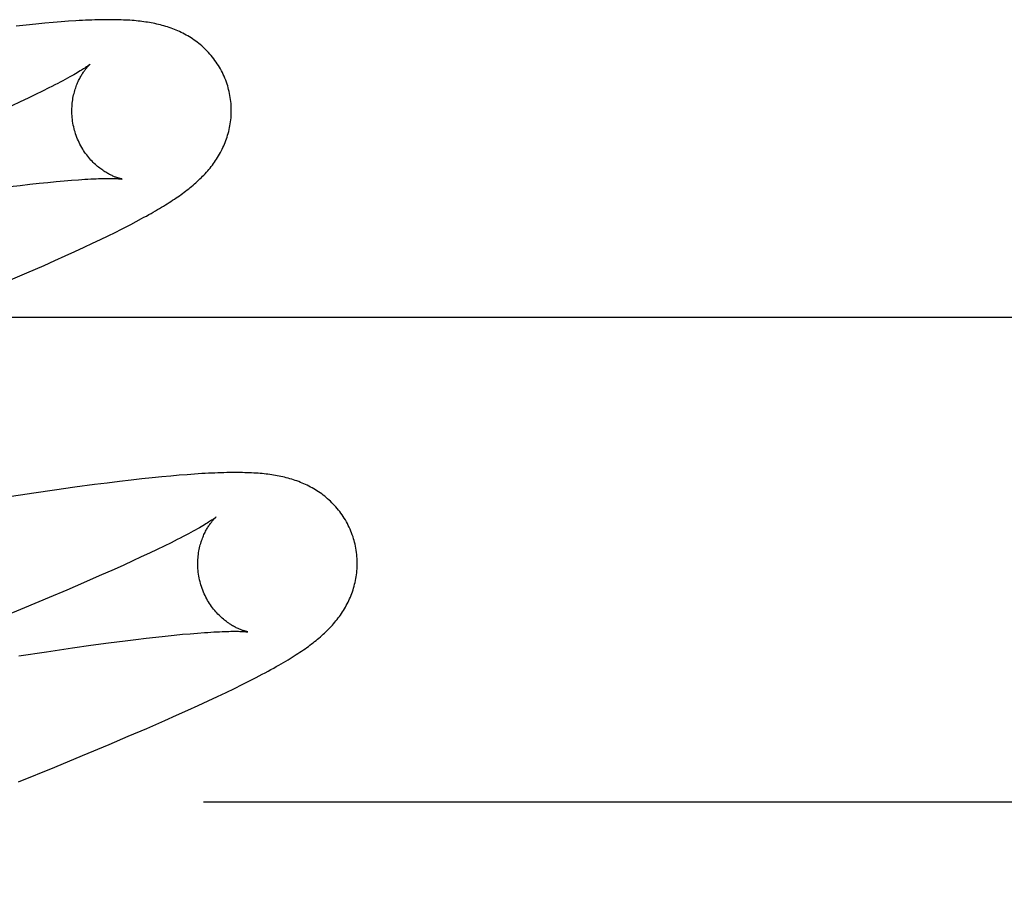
# Model space of a CAD drawing. Header units: inches. Extents: x 0 to 200, y 0 to 129.
# Tile 58 of 98: x 57.565 to 57.688, y 49.111 to 49.221. Entities that reach past the tile are written whole.
import ezdxf

# ---------------------------------------------------------------- set-up
doc = ezdxf.new("R2010")
doc.units = ezdxf.units.IN
doc.header["$LTSCALE"] = 11
doc.header["$MEASUREMENT"] = 0
doc.linetypes.add('HIDDEN', pattern=[0.2, 0.1, -0.1])
doc.layers.add('DEFAULT_2', color=8, linetype='HIDDEN')

msp = doc.modelspace()

# ---------------------------------------------------------------- linework, layer by layer
at = {"layer": 'DEFAULT_2', "color": 8, "linetype": 'HIDDEN'}
for p, q in [((57.56987, 49.22106), (57.56888, 49.22098)), ((57.57081, 49.22113), (57.56987, 49.22106)), ((57.5655, 49.22066), (57.56423, 49.22053)), ((57.5667, 49.22079), (57.5655, 49.22066)), ((57.56782, 49.22089), (57.5667, 49.22079)), ((57.56888, 49.22098), (57.56782, 49.22089)), ((57.56833, 49.21277), (57.56752, 49.21236)), ((57.56573, 49.21149), (57.56474, 49.21102)), ((57.56666, 49.21193), (57.56573, 49.21149)), ((57.56752, 49.21236), (57.56666, 49.21193)), ((57.56474, 49.21102), (57.5637, 49.21053)), ((57.56343, 49.2004), (57.56472, 49.20055)), ((57.56472, 49.20055), (57.56594, 49.20069)), ((57.56594, 49.20069), (57.56711, 49.20082)), ((57.56711, 49.20082), (57.56822, 49.20093)), ((57.56822, 49.20093), (57.56927, 49.20104)), ((57.56927, 49.20104), (57.57026, 49.20112)), ((57.57026, 49.20112), (57.57119, 49.2012)), ((57.5793, 49.19602), (57.57995, 49.19638)), ((57.5786, 49.19566), (57.5793, 49.19602)), ((57.57482, 49.19377), (57.57576, 49.19423)), ((57.57576, 49.19423), (57.57664, 49.19466)), ((57.57664, 49.19466), (57.57746, 49.19507)), ((57.5716, 49.19226), (57.57275, 49.19279)), ((57.57275, 49.19279), (57.57382, 49.19329)), ((57.57382, 49.19329), (57.57482, 49.19377)), ((57.5691, 49.19113), (57.57039, 49.19171)), ((57.57039, 49.19171), (57.5716, 49.19226)), ((57.56556, 49.18957), (57.56774, 49.19052)), ((57.56774, 49.19052), (57.5691, 49.19113)), ((57.56325, 49.18857), (57.56556, 49.18957)), ((57.40914, 49.18404), (57.90914, 49.18404)), ((57.58567, 49.16427), (57.58468, 49.16419)), ((57.57406, 49.16302), (57.57159, 49.16269)), ((57.57566, 49.16322), (57.57406, 49.16302)), ((57.57719, 49.16341), (57.57566, 49.16322)), ((57.57864, 49.16358), (57.57719, 49.16341)), ((57.58001, 49.16374), (57.57864, 49.16358)), ((57.58129, 49.16387), (57.58001, 49.16374)), ((57.58249, 49.164), (57.58129, 49.16387)), ((57.58362, 49.1641), (57.58249, 49.164)), ((57.58468, 49.16419), (57.58362, 49.1641)), ((57.56644, 49.16196), (57.56282, 49.16142)), ((57.56905, 49.16233), (57.56644, 49.16196)), ((57.57159, 49.16269), (57.56905, 49.16233)), ((57.58366, 49.15574), (57.58281, 49.15532)), ((57.58444, 49.15614), (57.58366, 49.15574)), ((57.58095, 49.15443), (57.57993, 49.15395)), ((57.58191, 49.15488), (57.58095, 49.15443)), ((57.58281, 49.15532), (57.58191, 49.15488)), ((57.57885, 49.15345), (57.57772, 49.15294)), ((57.57993, 49.15395), (57.57885, 49.15345)), ((57.57654, 49.1524), (57.57466, 49.15157)), ((57.57772, 49.15294), (57.57654, 49.1524)), ((57.57267, 49.15071), (57.57057, 49.1498)), ((57.57466, 49.15157), (57.57267, 49.15071)), ((57.57057, 49.1498), (57.56837, 49.14887)), ((57.56837, 49.14887), (57.56527, 49.14758)), ((57.56527, 49.14758), (57.562, 49.14623)), ((57.57582, 49.14317), (57.57792, 49.14344)), ((57.57792, 49.14344), (57.57925, 49.14361)), ((57.57925, 49.14361), (57.58053, 49.14376)), ((57.58053, 49.14376), (57.58175, 49.1439)), ((57.58175, 49.1439), (57.58292, 49.14403)), ((57.58292, 49.14403), (57.58403, 49.14414)), ((57.58403, 49.14414), (57.58508, 49.14425)), ((57.58508, 49.14425), (57.58606, 49.14433)), ((57.58606, 49.14433), (57.58699, 49.14441)), ((57.56459, 49.14155), (57.56803, 49.14207)), ((57.56803, 49.14207), (57.57129, 49.14255)), ((57.57129, 49.14255), (57.57361, 49.14287)), ((57.57361, 49.14287), (57.57582, 49.14317)), ((57.59258, 49.13794), (57.59348, 49.1384)), ((57.59348, 49.1384), (57.59432, 49.13883)), ((57.59059, 49.13697), (57.59162, 49.13747)), ((57.59162, 49.13747), (57.59258, 49.13794)), ((57.58708, 49.13533), (57.58832, 49.1359)), ((57.58832, 49.1359), (57.58949, 49.13645)), ((57.58949, 49.13645), (57.59059, 49.13697)), ((57.58436, 49.1341), (57.58576, 49.13472)), ((57.58576, 49.13472), (57.58708, 49.13533)), ((57.58063, 49.13246), (57.5829, 49.13345)), ((57.5829, 49.13345), (57.58436, 49.1341)), ((57.5783, 49.13146), (57.58063, 49.13246)), ((57.5759, 49.13044), (57.5783, 49.13146)), ((57.57255, 49.12905), (57.5759, 49.13044)), ((57.56907, 49.12761), (57.57255, 49.12905)), ((57.56452, 49.12577), (57.56907, 49.12761)), ((57.58774, 49.12324), (57.84699, 49.12324))]:
    msp.add_line(p, q, dxfattribs=at)
for points in [[(57.59083, 49.2128), (57.59077, 49.21302), (57.59069, 49.21326), (57.5906, 49.21351), (57.59051, 49.21375), (57.59042, 49.214), (57.59032, 49.21423), (57.59021, 49.21447), (57.5901, 49.2147), (57.58998, 49.21493), (57.58986, 49.21516), (57.58973, 49.21538), (57.5896, 49.2156), (57.58946, 49.21581), (57.58931, 49.21602), (57.58917, 49.21623), (57.58902, 49.21643), (57.58886, 49.21663), (57.5887, 49.21682), (57.58854, 49.21701), (57.58837, 49.2172), (57.58821, 49.21738), (57.58803, 49.21755), (57.58786, 49.21772), (57.58768, 49.21789), (57.5875, 49.21805), (57.58732, 49.2182), (57.58713, 49.21835), (57.58695, 49.2185), (57.58676, 49.21864), (57.58656, 49.21878), (57.58637, 49.21891), (57.58617, 49.21904), (57.58597, 49.21917), (57.58577, 49.21929), (57.58556, 49.21941), (57.58536, 49.21952), (57.58515, 49.21963), (57.58494, 49.21973), (57.58473, 49.21983), (57.58452, 49.21992), (57.58431, 49.22002), (57.58409, 49.2201), (57.58388, 49.22019), (57.58366, 49.22027), (57.58344, 49.22035), (57.58322, 49.22042), (57.58299, 49.22049), (57.58277, 49.22056), (57.58254, 49.22062), (57.58232, 49.22068), (57.58209, 49.22074), (57.58186, 49.22079), (57.58164, 49.22084), (57.58141, 49.22088), (57.58118, 49.22093), (57.58095, 49.22097), (57.58071, 49.22101), (57.58048, 49.22104), (57.58025, 49.22108), (57.58001, 49.22111), (57.57977, 49.22114), (57.57953, 49.22116), (57.57928, 49.22119), (57.57903, 49.22121), (57.57877, 49.22123), (57.57851, 49.22125), (57.57825, 49.22127), (57.57797, 49.22128), (57.57769, 49.22129), (57.57741, 49.22131), (57.57711, 49.22131), (57.57681, 49.22132), (57.5765, 49.22133), (57.57618, 49.22133), (57.57586, 49.22133), (57.57553, 49.22133), (57.57519, 49.22133), (57.57484, 49.22132), (57.57448, 49.22131), (57.57411, 49.2213), (57.57374, 49.22129), (57.57335, 49.22127), (57.57295, 49.22126), (57.57255, 49.22124), (57.57213, 49.22121), (57.5717, 49.22119), (57.57081, 49.22113)], [(57.57351, 49.21574), (57.5735, 49.21574), (57.57348, 49.21572), (57.57346, 49.21571), (57.57343, 49.21568), (57.57339, 49.21565), (57.57334, 49.21562), (57.57328, 49.21557), (57.57322, 49.21553), (57.57314, 49.21547), (57.57305, 49.21541), (57.57294, 49.21534), (57.57283, 49.21526), (57.5727, 49.21518), (57.57256, 49.21509), (57.57241, 49.215), (57.57225, 49.2149), (57.57207, 49.21479), (57.57188, 49.21468), (57.57167, 49.21455), (57.57145, 49.21443), (57.57121, 49.21429), (57.57095, 49.21415), (57.57068, 49.214), (57.5704, 49.21384), (57.57009, 49.21368), (57.56977, 49.21351), (57.56944, 49.21333), (57.56908, 49.21315), (57.56872, 49.21296), (57.56833, 49.21277)], [(57.57156, 49.20745), (57.5715, 49.20765), (57.57145, 49.20788), (57.5714, 49.20811), (57.57136, 49.20835), (57.57132, 49.20859), (57.57129, 49.20882), (57.57126, 49.20905), (57.57124, 49.20929), (57.57123, 49.20952), (57.57122, 49.20975), (57.57122, 49.20998), (57.57123, 49.2102), (57.57124, 49.21043), (57.57125, 49.21065), (57.57127, 49.21086), (57.5713, 49.21108), (57.57133, 49.21129), (57.57136, 49.21149), (57.5714, 49.21169), (57.57144, 49.21189), (57.57149, 49.21208), (57.57154, 49.21226), (57.57159, 49.21245), (57.57164, 49.21262), (57.5717, 49.21279), (57.57176, 49.21295), (57.57182, 49.21311), (57.57188, 49.21327), (57.57194, 49.21342), (57.572, 49.21356), (57.57207, 49.2137), (57.57214, 49.21384), (57.5722, 49.21397), (57.57227, 49.21409), (57.57233, 49.21421), (57.5724, 49.21432), (57.57247, 49.21443), (57.57253, 49.21454), (57.5726, 49.21464), (57.57266, 49.21474), (57.57273, 49.21483), (57.57279, 49.21492), (57.57285, 49.215), (57.57291, 49.21508), (57.57297, 49.21516), (57.57303, 49.21523), (57.57308, 49.2153), (57.57314, 49.21536), (57.57319, 49.21542), (57.57324, 49.21547), (57.57328, 49.21552), (57.57333, 49.21557), (57.57336, 49.21561), (57.5734, 49.21564), (57.57343, 49.21567), (57.57346, 49.2157), (57.57348, 49.21572), (57.57349, 49.21573), (57.5735, 49.21574), (57.57351, 49.21574)], [(57.57995, 49.19638), (57.58026, 49.19655), (57.58057, 49.19671), (57.58086, 49.19688), (57.58115, 49.19704), (57.58142, 49.1972), (57.58169, 49.19735), (57.58196, 49.19751), (57.58221, 49.19766), (57.58247, 49.19781), (57.58271, 49.19796), (57.58295, 49.19811), (57.58318, 49.19825), (57.58341, 49.1984), (57.58364, 49.19854), (57.58386, 49.19869), (57.58408, 49.19883), (57.58429, 49.19897), (57.5845, 49.19912), (57.58471, 49.19926), (57.58491, 49.1994), (57.58511, 49.19955), (57.5853, 49.19969), (57.58549, 49.19984), (57.58568, 49.19998), (57.58587, 49.20013), (57.58606, 49.20028), (57.58624, 49.20043), (57.58642, 49.20058), (57.5866, 49.20073), (57.58678, 49.20088), (57.58695, 49.20104), (57.58712, 49.2012), (57.58729, 49.20136), (57.58746, 49.20152), (57.58762, 49.20169), (57.58778, 49.20185), (57.58794, 49.20202), (57.5881, 49.2022), (57.58826, 49.20237), (57.58841, 49.20255), (57.58856, 49.20273), (57.5887, 49.20291), (57.58884, 49.20309), (57.58898, 49.20328), (57.58911, 49.20347), (57.58924, 49.20366), (57.58937, 49.20385), (57.5895, 49.20405), (57.58962, 49.20425), (57.58973, 49.20445), (57.58985, 49.20466), (57.58996, 49.20486), (57.59007, 49.20508), (57.59017, 49.20529), (57.59027, 49.2055), (57.59036, 49.20572), (57.59045, 49.20594), (57.59053, 49.20616), (57.59061, 49.20639), (57.59069, 49.20661), (57.59076, 49.20684), (57.59083, 49.20707), (57.59089, 49.20731), (57.59094, 49.20755), (57.591, 49.20779), (57.59104, 49.20803), (57.59108, 49.20828), (57.59112, 49.20852), (57.59115, 49.20877), (57.59118, 49.20902), (57.59119, 49.20928), (57.59121, 49.20953), (57.59121, 49.20978), (57.59122, 49.21004), (57.59121, 49.2103), (57.5912, 49.21055), (57.59118, 49.21081), (57.59116, 49.21107), (57.59113, 49.21132), (57.59109, 49.21158), (57.59105, 49.21184), (57.591, 49.21209), (57.59094, 49.21234), (57.59088, 49.21259), (57.59083, 49.2128)], [(57.5775, 49.20135), (57.57751, 49.20135), (57.57751, 49.20135), (57.57751, 49.20135), (57.57749, 49.20135), (57.57747, 49.20136), (57.57744, 49.20136), (57.57741, 49.20137), (57.57737, 49.20138), (57.57732, 49.20139), (57.57726, 49.2014), (57.57721, 49.20142), (57.57714, 49.20144), (57.57707, 49.20146), (57.577, 49.20148), (57.57692, 49.20151), (57.57684, 49.20154), (57.57675, 49.20157), (57.57666, 49.2016), (57.57657, 49.20164), (57.57647, 49.20168), (57.57637, 49.20172), (57.57627, 49.20177), (57.57616, 49.20182), (57.57606, 49.20187), (57.57595, 49.20193), (57.57583, 49.20199), (57.57572, 49.20205), (57.5756, 49.20212), (57.57548, 49.20219), (57.57535, 49.20227), (57.57523, 49.20235), (57.5751, 49.20244), (57.57497, 49.20253), (57.57484, 49.20262), (57.57471, 49.20273), (57.57457, 49.20283), (57.57444, 49.20294), (57.5743, 49.20306), (57.57417, 49.20318), (57.57403, 49.20331), (57.57389, 49.20344), (57.57376, 49.20358), (57.57362, 49.20373), (57.57348, 49.20388), (57.57335, 49.20404), (57.57321, 49.2042), (57.57308, 49.20437), (57.57295, 49.20455), (57.57282, 49.20473), (57.5727, 49.20491), (57.57258, 49.2051), (57.57246, 49.2053), (57.57235, 49.2055), (57.57224, 49.2057), (57.57214, 49.20591), (57.57204, 49.20613), (57.57194, 49.20634), (57.57185, 49.20657), (57.57177, 49.20679), (57.57169, 49.20702), (57.57162, 49.20725), (57.57156, 49.20745)], [(57.57119, 49.2012), (57.57205, 49.20126), (57.57246, 49.20129), (57.57286, 49.20132), (57.57323, 49.20134), (57.57359, 49.20136), (57.57393, 49.20137), (57.57426, 49.20139), (57.57457, 49.2014), (57.57486, 49.20141), (57.57513, 49.20141), (57.57538, 49.20142), (57.57562, 49.20142), (57.57584, 49.20142), (57.57604, 49.20142), (57.57623, 49.20142), (57.5764, 49.20142), (57.57656, 49.20141), (57.5767, 49.20141), (57.57683, 49.2014), (57.57695, 49.2014), (57.57706, 49.20139), (57.57715, 49.20138), (57.57723, 49.20138), (57.5773, 49.20137), (57.57736, 49.20137), (57.57741, 49.20136), (57.57745, 49.20136), (57.57748, 49.20135), (57.5775, 49.20135), (57.5775, 49.20135)], [(57.57746, 49.19507), (57.57785, 49.19527), (57.5786, 49.19566)], [(57.60662, 49.15601), (57.60656, 49.15623), (57.60648, 49.15647), (57.60639, 49.15672), (57.6063, 49.15696), (57.60621, 49.1572), (57.60611, 49.15744), (57.606, 49.15768), (57.60589, 49.15791), (57.60577, 49.15814), (57.60565, 49.15837), (57.60552, 49.15859), (57.60539, 49.15881), (57.60525, 49.15902), (57.60511, 49.15923), (57.60496, 49.15944), (57.60481, 49.15964), (57.60465, 49.15984), (57.6045, 49.16003), (57.60433, 49.16022), (57.60417, 49.1604), (57.604, 49.16058), (57.60383, 49.16076), (57.60365, 49.16093), (57.60347, 49.16109), (57.60329, 49.16125), (57.60311, 49.16141), (57.60293, 49.16156), (57.60274, 49.1617), (57.60255, 49.16185), (57.60236, 49.16198), (57.60216, 49.16212), (57.60196, 49.16225), (57.60176, 49.16237), (57.60156, 49.16249), (57.60136, 49.16261), (57.60115, 49.16272), (57.60094, 49.16283), (57.60073, 49.16294), (57.60053, 49.16304), (57.60031, 49.16313), (57.6001, 49.16322), (57.59989, 49.16331), (57.59967, 49.1634), (57.59945, 49.16348), (57.59923, 49.16355), (57.59901, 49.16363), (57.59879, 49.1637), (57.59857, 49.16376), (57.59834, 49.16383), (57.59811, 49.16389), (57.59789, 49.16394), (57.59766, 49.164), (57.59743, 49.16405), (57.5972, 49.16409), (57.59697, 49.16414), (57.59674, 49.16418), (57.59651, 49.16422), (57.59628, 49.16425), (57.59604, 49.16428), (57.5958, 49.16432), (57.59557, 49.16434), (57.59532, 49.16437), (57.59508, 49.1644), (57.59483, 49.16442), (57.59457, 49.16444), (57.59431, 49.16446), (57.59404, 49.16447), (57.59377, 49.16449), (57.59349, 49.1645), (57.5932, 49.16451), (57.59291, 49.16452), (57.59261, 49.16453), (57.5923, 49.16454), (57.59198, 49.16454), (57.59166, 49.16454), (57.59133, 49.16454), (57.59099, 49.16453), (57.59064, 49.16453), (57.59028, 49.16452), (57.58991, 49.16451), (57.58953, 49.1645), (57.58915, 49.16448), (57.58875, 49.16447), (57.58835, 49.16445), (57.58793, 49.16442), (57.5875, 49.1644), (57.58706, 49.16437), (57.58661, 49.16434), (57.58567, 49.16427)], [(57.5893, 49.15895), (57.58929, 49.15895), (57.58928, 49.15893), (57.58925, 49.15892), (57.58922, 49.15889), (57.58918, 49.15886), (57.58913, 49.15883), (57.58908, 49.15878), (57.58901, 49.15873), (57.58893, 49.15868), (57.58884, 49.15862), (57.58873, 49.15855), (57.58862, 49.15847), (57.58849, 49.15839), (57.58835, 49.1583), (57.5882, 49.1582), (57.58803, 49.1581), (57.58784, 49.15799), (57.58765, 49.15787), (57.58743, 49.15775), (57.58721, 49.15762), (57.58696, 49.15748), (57.5867, 49.15733), (57.58643, 49.15718), (57.58613, 49.15702), (57.58583, 49.15686), (57.5855, 49.15669), (57.58517, 49.15651), (57.58481, 49.15632), (57.58444, 49.15614)], [(57.58735, 49.15066), (57.5873, 49.15085), (57.58724, 49.15109), (57.58719, 49.15132), (57.58715, 49.15156), (57.58711, 49.15179), (57.58708, 49.15203), (57.58705, 49.15226), (57.58703, 49.15249), (57.58702, 49.15273), (57.58701, 49.15296), (57.58701, 49.15318), (57.58702, 49.15341), (57.58703, 49.15363), (57.58704, 49.15385), (57.58706, 49.15407), (57.58709, 49.15428), (57.58712, 49.15449), (57.58715, 49.1547), (57.58719, 49.1549), (57.58723, 49.15509), (57.58728, 49.15529), (57.58733, 49.15547), (57.58738, 49.15565), (57.58743, 49.15583), (57.58749, 49.15599), (57.58755, 49.15616), (57.58761, 49.15632), (57.58767, 49.15647), (57.58773, 49.15662), (57.58779, 49.15677), (57.58786, 49.15691), (57.58792, 49.15704), (57.58799, 49.15717), (57.58806, 49.1573), (57.58812, 49.15741), (57.58819, 49.15753), (57.58825, 49.15764), (57.58832, 49.15775), (57.58839, 49.15785), (57.58845, 49.15794), (57.58851, 49.15804), (57.58858, 49.15813), (57.58864, 49.15821), (57.5887, 49.15829), (57.58876, 49.15837), (57.58882, 49.15844), (57.58887, 49.15851), (57.58893, 49.15857), (57.58898, 49.15863), (57.58903, 49.15868), (57.58907, 49.15873), (57.58911, 49.15877), (57.58915, 49.15881), (57.58919, 49.15885), (57.58922, 49.15888), (57.58925, 49.1589), (57.58927, 49.15892), (57.58928, 49.15894), (57.58929, 49.15895), (57.5893, 49.15895)], [(57.59432, 49.13883), (57.59472, 49.13904), (57.5951, 49.13924), (57.59548, 49.13944), (57.59584, 49.13964), (57.59619, 49.13983), (57.59653, 49.14002), (57.59685, 49.1402), (57.59717, 49.14038), (57.59748, 49.14056), (57.59777, 49.14073), (57.59806, 49.1409), (57.59833, 49.14106), (57.5986, 49.14123), (57.59886, 49.14139), (57.59911, 49.14154), (57.59935, 49.1417), (57.59958, 49.14185), (57.59981, 49.142), (57.60004, 49.14215), (57.60025, 49.1423), (57.60047, 49.14245), (57.60068, 49.1426), (57.60088, 49.14274), (57.60108, 49.14289), (57.60128, 49.14304), (57.60147, 49.14319), (57.60166, 49.14333), (57.60185, 49.14348), (57.60203, 49.14363), (57.60221, 49.14378), (57.60239, 49.14394), (57.60256, 49.14409), (57.60274, 49.14425), (57.60291, 49.1444), (57.60308, 49.14456), (57.60325, 49.14473), (57.60341, 49.14489), (57.60357, 49.14506), (57.60373, 49.14523), (57.60389, 49.1454), (57.60404, 49.14558), (57.6042, 49.14576), (57.60434, 49.14594), (57.60449, 49.14612), (57.60463, 49.1463), (57.60477, 49.14649), (57.6049, 49.14667), (57.60503, 49.14686), (57.60516, 49.14706), (57.60528, 49.14725), (57.60541, 49.14745), (57.60552, 49.14766), (57.60564, 49.14786), (57.60575, 49.14807), (57.60586, 49.14828), (57.60596, 49.1485), (57.60606, 49.14871), (57.60615, 49.14893), (57.60624, 49.14915), (57.60632, 49.14937), (57.6064, 49.14959), (57.60648, 49.14982), (57.60655, 49.15005), (57.60662, 49.15028), (57.60668, 49.15052), (57.60674, 49.15076), (57.60679, 49.151), (57.60683, 49.15124), (57.60688, 49.15148), (57.60691, 49.15173), (57.60694, 49.15198), (57.60697, 49.15223), (57.60699, 49.15248), (57.607, 49.15274), (57.60701, 49.15299), (57.60701, 49.15325), (57.607, 49.1535), (57.60699, 49.15376), (57.60697, 49.15402), (57.60695, 49.15428), (57.60692, 49.15453), (57.60688, 49.15479), (57.60684, 49.15504), (57.60679, 49.1553), (57.60674, 49.15555), (57.60667, 49.1558), (57.60662, 49.15601)], [(57.5933, 49.14456), (57.5933, 49.14456), (57.5933, 49.14456), (57.59328, 49.14456), (57.59326, 49.14456), (57.59323, 49.14457), (57.59319, 49.14458), (57.59315, 49.14459), (57.59311, 49.1446), (57.59305, 49.14461), (57.59299, 49.14463), (57.59293, 49.14465), (57.59286, 49.14467), (57.59279, 49.14469), (57.59271, 49.14472), (57.59263, 49.14475), (57.59254, 49.14478), (57.59245, 49.14481), (57.59236, 49.14485), (57.59226, 49.14489), (57.59216, 49.14493), (57.59206, 49.14498), (57.59195, 49.14503), (57.59184, 49.14508), (57.59173, 49.14514), (57.59162, 49.1452), (57.5915, 49.14527), (57.59138, 49.14533), (57.59126, 49.14541), (57.59114, 49.14548), (57.59101, 49.14556), (57.59089, 49.14565), (57.59076, 49.14574), (57.59063, 49.14584), (57.59049, 49.14594), (57.59036, 49.14604), (57.59023, 49.14615), (57.59009, 49.14627), (57.58995, 49.14639), (57.58982, 49.14652), (57.58968, 49.14665), (57.58954, 49.14679), (57.58941, 49.14694), (57.58927, 49.14709), (57.58913, 49.14725), (57.589, 49.14741), (57.58887, 49.14758), (57.58874, 49.14776), (57.58861, 49.14794), (57.58849, 49.14812), (57.58837, 49.14831), (57.58825, 49.14851), (57.58814, 49.14871), (57.58803, 49.14892), (57.58793, 49.14912), (57.58783, 49.14934), (57.58773, 49.14955), (57.58764, 49.14978), (57.58756, 49.15), (57.58748, 49.15023), (57.58741, 49.15046), (57.58735, 49.15066)], [(57.58699, 49.14441), (57.58785, 49.14447), (57.58826, 49.1445), (57.58865, 49.14453), (57.58903, 49.14455), (57.58939, 49.14457), (57.58973, 49.14458), (57.59005, 49.1446), (57.59035, 49.14461), (57.59063, 49.14461), (57.59089, 49.14462), (57.59114, 49.14463), (57.59136, 49.14463), (57.59158, 49.14463), (57.59178, 49.14463), (57.59196, 49.14463), (57.59213, 49.14463), (57.59228, 49.14462), (57.59243, 49.14462), (57.59256, 49.14461), (57.59267, 49.14461), (57.59278, 49.1446), (57.59288, 49.1446), (57.59296, 49.14459), (57.59304, 49.14458), (57.59311, 49.14458), (57.59316, 49.14457), (57.59321, 49.14457), (57.59324, 49.14456), (57.59327, 49.14456), (57.59329, 49.14456), (57.5933, 49.14456)]]:
    msp.add_lwpolyline(points, dxfattribs=at)

doc.saveas('drawing.dxf')
